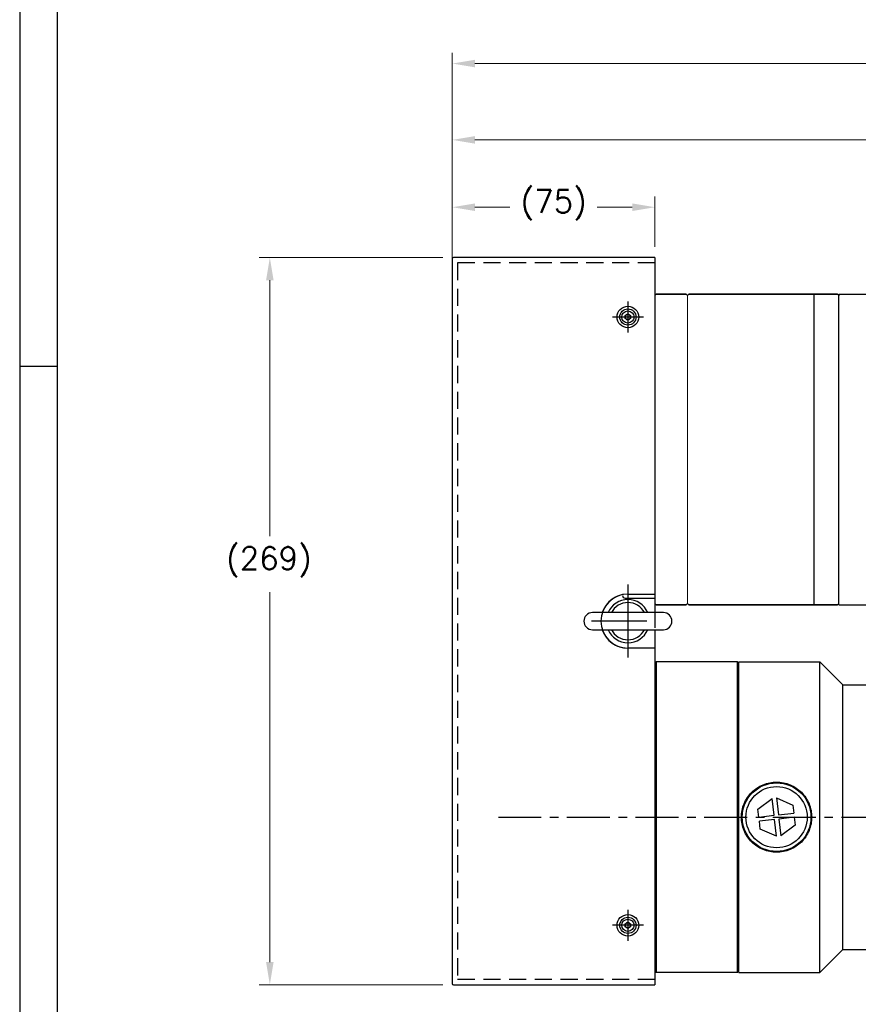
# Model space of a CAD drawing. Extents: x 47048 to 48733, y 10397 to 11585.
# Tile 2 of 25: x 47048 to 47358, y 10755 to 11119. Entities that reach past the tile are written whole.
import ezdxf

# ---------------------------------------------------------------- set-up
doc = ezdxf.new("R2010")
doc.units = 0
doc.header["$LTSCALE"] = 25.4
doc.linetypes.add('CENTER', pattern=[2, 1.25, -0.25, 0.25, -0.25])
doc.linetypes.add('HIDDEN', pattern=[0.375, 0.25, -0.125])
doc.layers.get('0').update_dxf_attribs({"linetype": 'CONTINUOUS'})
doc.layers.get('Defpoints').update_dxf_attribs({"linetype": 'CONTINUOUS'})
for name, color, linetype, lineweight in [('AM_0', 7, 'CONTINUOUS', 50), ('AM_5_Dimension', 6, 'CONTINUOUS', 13), ('ATA-DIM', 252, 'CONTINUOUS', 25), ('외형선(ISO)', 7, 'CONTINUOUS', 35)]:
    doc.layers.add(name, color=color, linetype=linetype, lineweight=lineweight)
for name, color, linetype in [('ATA-CENTER', 133, 'CENTER'), ('ATA-HIDDEN', 1, 'HIDDEN'), ('ATA-TEXT', 7, 'CONTINUOUS')]:
    doc.layers.add(name, color=color, linetype=linetype)
doc.styles.get("Standard").update_dxf_attribs({"font": 'simplex.shx'})
doc.styles.add('주 문자 (ISO)', font='arial.ttf')
doc.dimstyles.new('ata_A1', dxfattribs={"dimtxt": 4.2, "dimasz": 4.2, "dimexe": 2, "dimexo": 2, "dimgap": 2, "dimtad": 0, "dimtih": 1, "dimtoh": 1, "dimdec": 6, "dimdsep": 46, "dimtxsty": 'Standard', "dimcen": 0, "dimclrd": 252, "dimclre": 252, "dimclrt": 4, "dimadec": 6, "dimazin": 2, "dimtfac": 1, "dimtdec": 6, "dimtofl": 0, "dimtmove": 0, "dimatfit": 3, "dimfxl": 0, "dimtolj": 1, "dimtzin": 0, "dimlwd": 0, "dimlwe": 0, "dimarcsym": 0})

# ---------------------------------------------------------------- blocks, each defined once
blk = doc.blocks.new('*D19557')
at = {"layer": 'ATA-DIM', "color": 252, "lineweight": 0}
for p, q in [((47208.04, 11035), (47208.04, 11054.11)), ((47283.04, 11035.5), (47283.04, 11054.11)), ((47216.44, 11050.11), (47229.36, 11050.11)), ((47274.64, 11050.11), (47261.72, 11050.11))]:
    blk.add_line(p, q, dxfattribs=at)
at = {"layer": 'ATA-DIM', "color": 252}
for points in [[(47216.44, 11051.51), (47216.44, 11048.71), (47208.04, 11050.11)], [(47274.64, 11048.71), (47274.64, 11051.51), (47283.04, 11050.11)]]:
    blk.add_solid(points, dxfattribs=at)
at = {"layer": 'Defpoints', "color": 0}
for p in [(47283.04, 11050.11), (47208.04, 11031), (47283.04, 11031.5)]:
    blk.add_point(p, dxfattribs=at)
at = {"layer": 'ATA-DIM', "color": 4, "ltscale": 0.2, "insert": (47233.36, 11056.49), "char_height": 8.4, "attachment_point": 1}
blk.add_mtext('\\A1;(75)', dxfattribs=at)
blk = doc.blocks.new('FGJERK57K')
for p, q in [((31466.03, 2360.1), (31466.03, 2092.1)), ((31541.03, 2360.6), (31466.53, 2360.6)), ((31541.03, 2360.6), (31541.03, 2360.1)), ((31541.03, 2360.1), (31541.03, 2236.1)), ((31531.03, 2236.1), (31541.03, 2236.1)), ((31541.03, 2216.1), (31531.03, 2216.1)), ((31541.03, 2216.1), (31541.03, 2092.1)), ((31466.53, 2091.6), (31541.03, 2091.6)), ((31541.03, 2092.1), (31541.03, 2091.6))]:
    blk.add_line(p, q)
for centre in [(31531.03, 2338.6), (31531.03, 2113.6)]:
    blk.add_circle(centre, 2.25)
for centre, radius, start, end in [((31466.53, 2360.1), 0.5, 90, 180), ((31531.03, 2226.1), 10, 90, 270), ((31466.53, 2092.1), 0.5, 180, 270)]:
    blk.add_arc(centre, radius, start, end)
at = {"layer": 'ATA-CENTER', "ltscale": 8}
for p, q in [((31531.03, 2344.35), (31531.03, 2332.85)), ((31536.78, 2338.6), (31525.28, 2338.6)), ((31531.03, 2239.6), (31531.03, 2212.6)), ((31538.03, 2226.1), (31517.53, 2226.1)), ((31538.03, 2226.1), (31517.53, 2226.1)), ((31531.03, 2119.35), (31531.03, 2107.85)), ((31536.78, 2113.6), (31525.28, 2113.6))]:
    blk.add_line(p, q, dxfattribs=at)
at = {"layer": 'ATA-HIDDEN'}
for p, q in [((31468.03, 2358.6), (31468.03, 2093.6)), ((31541.03, 2358.6), (31468.03, 2358.6)), ((31541.03, 2093.6), (31468.03, 2093.6))]:
    blk.add_line(p, q, dxfattribs=at)
blk = doc.blocks.new('*D19548')
at = {"layer": 'ATA-DIM', "color": 252, "lineweight": 0}
for p, q in [((47204.54, 11031.5), (47136.54, 11031.5)), ((47140.54, 11023.1), (47140.54, 10928.45)), ((47140.54, 10770.9), (47140.54, 10907.68)), ((47204.54, 10762.5), (47136.54, 10762.5))]:
    blk.add_line(p, q, dxfattribs=at)
at = {"layer": 'ATA-DIM', "color": 252}
for points in [[(47141.94, 11023.1), (47139.14, 11023.1), (47140.54, 11031.5)], [(47139.14, 10770.9), (47141.94, 10770.9), (47140.54, 10762.5)]]:
    blk.add_solid(points, dxfattribs=at)
at = {"layer": 'Defpoints', "color": 0}
for p in [(47208.54, 11031.5), (47140.54, 10762.5), (47208.54, 10762.5)]:
    blk.add_point(p, dxfattribs=at)
at = {"layer": 'ATA-DIM', "color": 4, "ltscale": 0.2, "insert": (47124.37, 10924.45), "char_height": 8.4, "attachment_point": 1}
blk.add_mtext('\\A1;(269)', dxfattribs=at)
blk = doc.blocks.new('*D19542')
at = {"layer": 'ATA-DIM', "color": 252, "lineweight": 0}
for p, q in [((47208.04, 11010), (47208.04, 11107.25)), ((47921.04, 10886), (47921.04, 11107.25)), ((47216.44, 11103.25), (47589.08, 11103.25)), ((47912.64, 11103.25), (47640, 11103.25))]:
    blk.add_line(p, q, dxfattribs=at)
at = {"layer": 'ATA-DIM', "color": 252}
for points in [[(47216.44, 11104.65), (47216.44, 11101.85), (47208.04, 11103.25)], [(47912.64, 11101.85), (47912.64, 11104.65), (47921.04, 11103.25)]]:
    blk.add_solid(points, dxfattribs=at)
at = {"layer": 'Defpoints', "color": 0}
for p in [(47921.04, 11103.25), (47208.04, 11006), (47921.04, 10882)]:
    blk.add_point(p, dxfattribs=at)
at = {"layer": 'ATA-DIM', "color": 4, "ltscale": 0.2, "insert": (47593.08, 11107.45), "char_height": 8.4, "attachment_point": 1}
blk.add_mtext('\\A1;   713', dxfattribs=at)
blk = doc.blocks.new('DHE H')
at = {"color": 0, "ltscale": 5}
blk.add_line((56170.39, 4843.98), (56170.39, 4973.98), dxfattribs=at)
at = {"color": 7}
for p, q in [((56140.59, 4851.48), (56140.59, 4966.48)), ((56140.59, 4851.98), (56140.59, 4965.98))]:
    blk.add_line(p, q, dxfattribs=at)
for p, q in [((56140.59, 4966.48), (56156.89, 4966.48)), ((56156.89, 4953.98), (56156.89, 4966.48)), ((56156.89, 4863.98), (56156.89, 4851.48)), ((56140.59, 4851.48), (56156.89, 4851.48))]:
    blk.add_line(p, q)
at = {"ltscale": 5}
for p, q in [((56170.39, 4953.98), (56156.89, 4953.98)), ((56170.39, 4863.98), (56156.89, 4863.98))]:
    blk.add_line(p, q, dxfattribs=at)
at = {"layer": 'AM_0'}
blk.add_line((56170.39, 4843.98), (56211.89, 4843.98), dxfattribs=at)
at = {"layer": 'AM_5_Dimension', "color": 0}
for p, q in [((56072.59, 4965.98), (56072.59, 4851.98)), ((56084.59, 4851.98), (56084.59, 4965.98)), ((56140.59, 4966.48), (56140.59, 4851.48))]:
    blk.add_line(p, q, dxfattribs=at)
at = {"layer": '외형선(ISO)'}
for p, q in [((56211.89, 4973.98), (56170.39, 4973.98)), ((56211.89, 4973.98), (56212.39, 4973.48)), ((56212.39, 4973.48), (56212.39, 4844.48)), ((56073.09, 4966.48), (56072.59, 4965.98)), ((56084.09, 4966.48), (56073.09, 4966.48)), ((56084.59, 4965.98), (56084.09, 4966.48)), ((56085.09, 4966.48), (56084.59, 4965.98)), ((56085.09, 4966.48), (56140.09, 4966.48)), ((56140.59, 4965.98), (56140.09, 4966.48)), ((56140.59, 4965.98), (56141.09, 4966.48)), ((56073.09, 4851.48), (56072.59, 4851.98)), ((56073.09, 4851.48), (56084.09, 4851.48)), ((56084.59, 4851.98), (56084.09, 4851.48)), ((56084.59, 4851.98), (56085.09, 4851.48)), ((56085.09, 4851.48), (56140.09, 4851.48)), ((56140.59, 4851.98), (56140.09, 4851.48)), ((56212.39, 4844.48), (56211.89, 4843.98))]:
    blk.add_line(p, q, dxfattribs=at)
blk = doc.blocks.new('*D19559')
at = {"layer": 'ATA-DIM', "color": 252, "lineweight": 0}
for p, q in [((47208.04, 11035), (47208.04, 11079.02)), ((47633.84, 11026.5), (47633.84, 11079.02)), ((47216.44, 11075.02), (47400.14, 11075.02)), ((47625.44, 11075.02), (47441.74, 11075.02))]:
    blk.add_line(p, q, dxfattribs=at)
at = {"layer": 'ATA-DIM', "color": 252}
for points in [[(47216.44, 11076.42), (47216.44, 11073.62), (47208.04, 11075.02)], [(47625.44, 11073.62), (47625.44, 11076.42), (47633.84, 11075.02)]]:
    blk.add_solid(points, dxfattribs=at)
at = {"layer": 'Defpoints', "color": 0}
for p in [(47633.84, 11075.02), (47208.04, 11031), (47633.84, 11022.5)]:
    blk.add_point(p, dxfattribs=at)
at = {"layer": 'ATA-DIM', "color": 4, "ltscale": 0.2, "insert": (47420.94, 11075.02), "char_height": 8.4, "attachment_point": 5}
blk.add_mtext('\\A1;425.8', dxfattribs=at)
blk = doc.blocks.new('*D19558')
at = {"layer": 'ATA-DIM', "color": 252, "lineweight": 0}
for p, q in [((47208.04, 11010), (47208.04, 11107.25)), ((47921.04, 10886), (47921.04, 11107.25)), ((47216.44, 11103.25), (47589.08, 11103.25)), ((47912.64, 11103.25), (47640, 11103.25))]:
    blk.add_line(p, q, dxfattribs=at)
at = {"layer": 'ATA-DIM', "color": 252}
for points in [[(47216.44, 11104.65), (47216.44, 11101.85), (47208.04, 11103.25)], [(47912.64, 11101.85), (47912.64, 11104.65), (47921.04, 11103.25)]]:
    blk.add_solid(points, dxfattribs=at)
at = {"layer": 'Defpoints', "color": 0}
for p in [(47921.04, 11103.25), (47208.04, 11006), (47921.04, 10882)]:
    blk.add_point(p, dxfattribs=at)
at = {"layer": 'ATA-DIM', "color": 4, "ltscale": 0.2, "insert": (47593.08, 11107.45), "char_height": 8.4, "attachment_point": 1}
blk.add_mtext('\\A1;   713', dxfattribs=at)
blk = doc.blocks.new('ata-Border-A1-002')
at = {"color": 253, "ltscale": 0.5}
for p, q in [((0, 594), (0, 0)), ((7, 297), (0, 297))]:
    blk.add_line(p, q, dxfattribs=at)
at = {"ltscale": 0.5}
blk.add_line((7, 9), (7, 585), dxfattribs=at)

msp = doc.modelspace()

# ---------------------------------------------------------------- linework, layer by layer
at = {"color": 7, "linetype": 'Continuous'}
for p, q in [((47283.0396631, 11018.003029), (47283.0396631, 10903.003029)), ((47341.8396631, 11018.003029), (47341.8396631, 10903.003029)), ((47272.0396631, 10905.503029), (47283.0396631, 10905.503029))]:
    msp.add_line(p, q, dxfattribs=at)
for p, q in [((47272.0396631, 11010.0803792), (47273.0396631, 11010.6577295)), ((47272.0396631, 11008.9256787), (47272.0396631, 11010.0803792)), ((47273.0396631, 11010.6577295), (47274.0396631, 11010.0803792)), ((47274.0396631, 11010.0803792), (47274.0396631, 11008.9256787)), ((47273.0396631, 11008.3483284), (47272.0396631, 11008.9256787)), ((47274.0396631, 11008.9256787), (47273.0396631, 11008.3483284)), ((47208.0396631, 11006.003029), (47208.0396631, 10763.003029)), ((47283.0396631, 11006.003029), (47283.0396631, 10894.503029)), ((47273.0396631, 10907.003029), (47283.0396631, 10907.003029)), ((47283.0396631, 10907.003029), (47283.0396631, 10900.153029)), ((47286.1896631, 10900.153029), (47259.8896631, 10900.153029)), ((47259.8896631, 10893.853029), (47286.1896631, 10893.853029)), ((47283.0396631, 10893.853029), (47283.0396631, 10887.003029)), ((47283.0396631, 10887.003029), (47273.0396631, 10887.003029)), ((47283.0396631, 10881.503029), (47283.5396631, 10882.003029)), ((47283.5396631, 10882.003029), (47283.5396631, 10767.003029)), ((47313.5396631, 10882.003029), (47283.5396631, 10882.003029)), ((47314.0396631, 10881.503029), (47313.5396631, 10882.003029)), ((47314.0396631, 10881.503029), (47313.5396631, 10882.003029)), ((47313.5396631, 10767.003029), (47313.5396631, 10882.003029)), ((47314.0396631, 10882.003029), (47344.0396631, 10882.003029)), ((47314.0396631, 10767.003029), (47314.0396631, 10882.003029)), ((47352.5396631, 10873.503029), (47344.0396631, 10882.003029)), ((47344.0396631, 10767.003029), (47344.0396631, 10882.003029)), ((47283.0396631, 10874.503029), (47283.0396631, 10763.003029)), ((47352.5396631, 10873.503029), (47364.0396631, 10873.503029)), ((47352.5396631, 10775.503029), (47352.5396631, 10873.503029)), ((47321.1558201, 10827.4940219), (47326.4455931, 10831.4104362)), ((47327.1540548, 10825.2070872), (47326.4455931, 10831.4104362)), ((47328.0352596, 10831.5919861), (47334.0718604, 10828.9691154)), ((47328.0352596, 10831.5919861), (47328.7437213, 10825.3886372)), ((47334.0718604, 10828.9691154), (47334.4069083, 10826.035409)), ((47321.4908679, 10824.5603154), (47321.1558201, 10827.4940219)), ((47321.4908679, 10824.5603154), (47327.1540548, 10825.2070872)), ((47328.7437213, 10825.3886372), (47334.4069083, 10826.035409)), ((47334.5884582, 10824.4457425), (47328.9252713, 10823.7989707)), ((47334.5884582, 10824.4457425), (47334.9235061, 10821.512036)), ((47327.3356048, 10823.6174207), (47321.6724179, 10822.9706489)), ((47322.0074657, 10820.0369425), (47321.6724179, 10822.9706489)), ((47328.0440665, 10817.4140718), (47327.3356048, 10823.6174207)), ((47328.9252713, 10823.7989707), (47329.633733, 10817.5956217)), ((47334.9235061, 10821.512036), (47329.633733, 10817.5956217)), ((47328.0440665, 10817.4140718), (47322.0074657, 10820.0369425)), ((47272.0396631, 10785.0803792), (47273.0396631, 10785.6577295)), ((47272.0396631, 10783.9256787), (47272.0396631, 10785.0803792)), ((47273.0396631, 10785.6577295), (47274.0396631, 10785.0803792)), ((47274.0396631, 10785.0803792), (47274.0396631, 10783.9256787)), ((47273.0396631, 10783.3483284), (47272.0396631, 10783.9256787)), ((47274.0396631, 10783.9256787), (47273.0396631, 10783.3483284)), ((47352.5396631, 10775.503029), (47344.0396631, 10767.003029)), ((47352.5396631, 10775.503029), (47364.0396631, 10775.503029)), ((47283.0396631, 10767.503029), (47283.5396631, 10767.003029)), ((47313.5396631, 10767.003029), (47283.5396631, 10767.003029)), ((47314.0396631, 10767.503029), (47313.5396631, 10767.003029)), ((47314.0396631, 10767.003029), (47344.0396631, 10767.003029)), ((47208.5396631, 10762.503029), (47283.0396631, 10762.503029)), ((47283.0396631, 10763.003029), (47283.0396631, 10762.503029))]:
    msp.add_line(p, q)
for centre, radius in [((47273.0396631, 11009.503029), 4), ((47273.0396631, 11009.503029), 3), ((47328.0396631, 10824.503029), 12.7), ((47328.0396631, 10824.503029), 11.325189), ((47273.0396631, 10784.503029), 4), ((47273.0396631, 10784.503029), 3)]:
    msp.add_circle(centre, radius)
for centre, radius, start, end in [((47273.0396631, 11009.503029), 1, 120, 180), ((47273.0396631, 11009.503029), 1, 60, 120), ((47273.0396631, 11009.503029), 1, 0, 60), ((47273.0396631, 11009.503029), 1, 180, 240), ((47273.0396631, 11009.503029), 1, 240, 300), ((47273.0396631, 11009.503029), 1, 300, 0), ((47273.0396631, 10897.003029), 10, 90, 161.639186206), ((47273.0396631, 10897.003029), 8, 23.188037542, 156.811962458), ((47273.0396631, 10897.003029), 6.88914, 27.209242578, 152.790757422), ((47259.8896631, 10897.003029), 3.15, 90, 270), ((47286.1896631, 10897.003029), 3.15, 270, 90), ((47273.0396631, 10897.003029), 10, 198.360813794, 270), ((47273.0396631, 10897.003029), 8, 203.188037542, 336.811962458), ((47273.0396631, 10897.003029), 6.88914, 207.209242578, 332.790757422), ((47273.0396631, 10784.503029), 1, 120, 180), ((47273.0396631, 10784.503029), 1, 180, 240), ((47273.0396631, 10784.503029), 1, 60, 120), ((47273.0396631, 10784.503029), 1, 0, 60), ((47273.0396631, 10784.503029), 1, 300, 0), ((47273.0396631, 10784.503029), 1, 240, 300)]:
    msp.add_arc(centre, radius, start, end)
msp.add_arc((47272.0396631, 10906.503029), 1, 180, 270, dxfattribs=at)
for points, knots in [([(47315.0396631, 10824.503029), (47315.0396631, 10826.1413761), (47315.3682437, 10827.8851055), (47316.6967215, 10831.0864161), (47317.6963108, 10832.544453), (47319.9983455, 10834.8464876), (47321.4563376, 10835.8459938), (47324.657491, 10837.1744111), (47326.4011644, 10837.503029), (47329.6781617, 10837.503029), (47331.4218351, 10837.1744111), (47334.6229886, 10835.8459938), (47336.0809807, 10834.8464876), (47338.3830153, 10832.544453), (47339.3826046, 10831.0864161), (47340.7110825, 10827.8851055), (47341.0396631, 10826.1413761), (47341.0396631, 10824.503029)], [1.9661074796, 1.9661074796, 1.9661074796, 1.9661074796, 2.4576116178, 2.4576116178, 2.949115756, 2.949115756, 3.4406653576, 3.4406653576, 3.9322149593, 3.9322149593, 4.4237645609, 4.4237645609, 4.9153141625, 4.9153141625, 5.4068183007, 5.4068183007, 5.8983224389, 5.8983224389, 5.8983224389, 5.8983224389]), ([(47341.0396631, 10824.503029), (47341.0396631, 10822.8646818), (47340.7110825, 10821.1209524), (47339.3826046, 10817.9196418), (47338.3830153, 10816.4616049), (47336.0809807, 10814.1595703), (47334.6229886, 10813.1600641), (47331.4218351, 10811.8316468), (47329.6781617, 10811.503029), (47328.0396631, 10811.503029), (47326.4011644, 10811.503029), (47324.657491, 10811.8316468), (47321.4563376, 10813.1600641), (47319.9983455, 10814.1595703), (47317.6963108, 10816.4616049), (47316.6967215, 10817.9196418), (47315.3682437, 10821.1209524), (47315.0396631, 10822.8646818), (47315.0396631, 10824.503029)], [5.8983224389, 5.8983224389, 5.8983224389, 5.8983224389, 6.3898265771, 6.3898265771, 6.8813307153, 6.8813307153, 7.3728803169, 7.3728803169, 7.8644299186, 7.8644299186, 7.8644299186, 8.3559795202, 8.3559795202, 8.8475291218, 8.8475291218, 9.33903326, 9.33903326, 9.8305373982, 9.8305373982, 9.8305373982, 9.8305373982])]:
    msp.add_open_spline(points, degree=3, knots=knots)
at = {"layer": 'ATA-CENTER', "ltscale": 0.5}
msp.add_line((47225.0960349, 10824.503029), (48285.1200327, 10824.503029), dxfattribs=at)

# ---------------------------------------------------------------- block references
at = {"xscale": 2, "yscale": 2, "zscale": 2}
msp.add_blockref('ata-Border-A1-002', (47047.9785069, 10397.1556116), dxfattribs=at)
msp.add_blockref('ata-Border-A1-002', (47047.9785069, 10397.1556116), dxfattribs=at)
at = {"ltscale": 0.2}
for name, p in [('FGJERK57K', (15742.0097864, 8670.9060142)), ('DHE H', (-8789.5481063, 6051.524809))]:
    msp.add_blockref(name, p, dxfattribs=at)

# ---------------------------------------------------------------- texts
at = {"layer": 'ATA-TEXT', "color": 7, "insert": (47087.7214838, 11539.4605336), "char_height": 7, "attachment_point": 1, "line_spacing_factor": 1.151952, "style": '주 문자 (ISO)'}
msp.add_mtext('{\\fArial|b1|i0|c129|p34;\\H3.42860x;\\L<ATA SERVO PRESS>SERVO PRESS>}\\P{\\fArial|b0|i0|c129|p34;\\H2.57145x;MODEL : OACIS-P025-P030-400-200-A}{\\fArial|b0|i0|c0|p34;\\H2.57145x;6V200}\\P{\\fArial|b0|i0|c129|p34;\\H2.57145x;MAX LOAD :±25-30 kN}\\P{\\fArial|b0|i0|c129|p34;\\H2.57145x;TRAVEL : 400 mm}\\P{\\fArial|b0|i0|c129|p34;\\H2.57145x;MAX SPEED : 200 mm/s}\\P{\\fArial|b0|i0|c129|p34;\\H1.71439x;□ Max allowable tooling weight is 1% of full capacity.}\\P{\\fArial|b0|i0|c129|p34;\\H1.71439x;□ Position Repeatability  }{\\fArial|b0|i0|c129|p34;\\H1.71439x;<}{\\fArial|b0|i0|c129|p34;\\H1.71439x; 0.01 mm}\\P{\\fArial|b0|i0|c129|p34;\\H1.71439x;□ Load Linearity }{\\fArial|b0|i0|c129|p34;\\H1.71439x;<}{\\fArial|b0|i0|c129|p34;\\H1.71439x; 0.5 % of Full Capa}\\P{\\fArial|b0|i0|c129|p34;\\H1.71439x;□ Load Accuracy }{\\fArial|b0|i0|c129|p34;\\H1.71439x;<}{\\fArial|b0|i0|c129|p34;\\H1.71439x; 1 %  of Full Capa}', dxfattribs=at)

# ---------------------------------------------------------------- dimensions: what is measured, and where the dimension line sits
at = {"layer": 'ATA-DIM'}
for base, p1, p2, angle, text, override, picture, middle in [((47921.0396631, 11103.2499225), (47208.0396631, 11006.003029), (47921.0396631, 10882.003029), 180, '   <>', {"dimscale": 2, "dimdec": 3, "dimpost": '', "dimtol": 0, "dimlim": 0, "dimtp": 0, "dimtm": 0, "dimtfac": 0.857143, "dimtdec": 2, "dimtolj": 1, "dimtzin": 0}, '*D19542', (47614.5396631, 11103.2499225)), ((47921.0396631, 11103.2499225), (47208.0396631, 11006.003029), (47921.0396631, 10882.003029), 180, '   <>', {"dimscale": 2, "dimdec": 3, "dimpost": '', "dimtol": 0, "dimlim": 0, "dimtp": 0, "dimtm": 0, "dimtfac": 0.857143, "dimtdec": 2, "dimtolj": 1, "dimtzin": 0}, '*D19558', (47614.5396631, 11103.2499225)), ((47283.0396631, 11050.1096848), (47208.0396631, 11031.003029), (47283.0396631, 11031.503029), 180, '(<>)', {"dimscale": 2, "dimdec": 3, "dimtfac": 0.857143, "dimtdec": 2}, '*D19557', (47245.5396631, 11050.1096848)), ((47140.5396631, 10762.503029), (47208.5396631, 11031.503029), (47208.5396631, 10762.503029), 90, '(<>)', {"dimscale": 2, "dimdec": 3, "dimtol": 0, "dimlim": 0, "dimtp": 0, "dimtm": 0, "dimtfac": 0.857143, "dimtdec": 2, "dimtolj": 1, "dimtzin": 0}, '*D19548', (47140.5396631, 10918.063639))]:
    dim = msp.add_linear_dim(base=base, p1=p1, p2=p2, angle=angle, text=text, dimstyle='ata_A1', override=override, dxfattribs=at)
    dim.commit()
    dim.dimension.update_dxf_attribs({"geometry": picture, "text_midpoint": middle, "dimtype": 160})
dim = msp.add_linear_dim(base=(47633.8396631, 11075.0248888), p1=(47208.0396631, 11031.003029), p2=(47633.8396631, 11022.503029), dimstyle='ata_A1', override={"dimscale": 2, "dimdec": 3, "dimtfac": 0.857143, "dimtdec": 2, "dimtfill": 0}, dxfattribs=at)
dim.commit()
dim.dimension.update_dxf_attribs({"geometry": '*D19559', "text_midpoint": (47420.9396631, 11075.0248888)})

doc.saveas('drawing.dxf')
